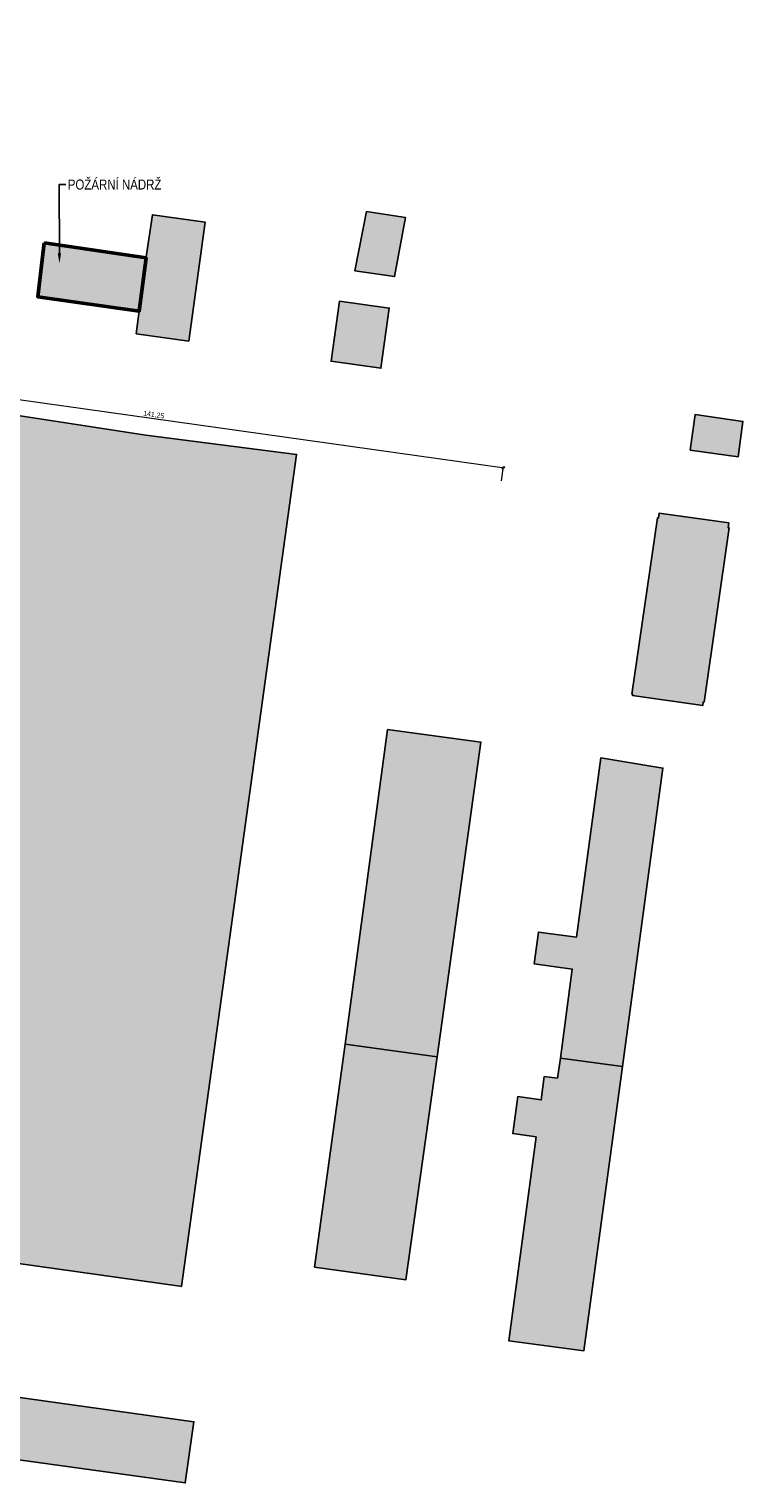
# Model space of a CAD drawing. Header units: millimetres. Extents: x -594446 to -568348, y -1168850 to -1168131.
# Tile 10 of 17: x -594019 to -593877, y -1168850 to -1168560. Entities that reach past the tile are written whole.
import ezdxf
from ezdxf import colors
from ezdxf.entities.mleader import LeaderData, LeaderLine
from ezdxf.math import Vec2, Vec3

# ---------------------------------------------------------------- set-up
doc = ezdxf.new("R2010")
doc.units = ezdxf.units.MM
doc.layers.get('0').update_dxf_attribs({"color": 250})
for name, color, linetype, lineweight in [('S_kce_pohled', 7, 'Continuous', 18), ('S_popis', 10, 'Continuous', 13), ('S_tlustá', 220, 'Continuous', 50), ('taf katastr', 5, 'Continuous', 25), ('taf katastr_objekty', 211, 'Continuous', 18)]:
    doc.layers.add(name, color=color, linetype=linetype, lineweight=lineweight)
doc.layers.add('taf plocha_šraf', color=7, linetype='Continuous', lineweight=20, true_color=0xfc9379)
doc.styles.add('AT_popis', font='ARIALN.TTF', dxfattribs={"height": 2})
doc.styles.get("Standard").update_dxf_attribs({"font": 'ARIALN.TTF'})
doc.dimstyles.new('M - situace', dxfattribs={"dimtxt": 1, "dimasz": 0.55, "dimexe": 0.25, "dimexo": 0.5, "dimgap": 0.1, "dimtad": 1, "dimrnd": 0.05, "dimzin": 0, "dimtxsty": 'Standard', "dimblk": 'OBLIQUE', "dimcen": 0.09, "dimdle": 0.25, "dimclrd": 256, "dimclre": 256, "dimclrt": 256, "dimadec": 0, "dimazin": 0, "dimtfac": 1, "dimtmove": 1, "dimatfit": 0, "dimldrblk": 'OBLIQUE', "dimfxl": 0, "dimtolj": 1, "dimtzin": 0, "dimlwd": 5, "dimlwe": 5, "dimarcsym": 0})

# ---------------------------------------------------------------- blocks, each defined once
blk = doc.blocks.new('_Oblique')
at = {"color": 0, "linetype": 'ByBlock', "lineweight": -2}
blk.add_line((-0.5, -0.5), (0.5, 0.5), dxfattribs=at)
blk = doc.blocks.new('*D81')
at = {"layer": 'Defpoints', "color": 0, "transparency": 16777216}
for p in [(-594065.01, -1168631.16), (-593924.7, -1168647.62), (-593925.14, -1168650.74)]:
    blk.add_point(p, dxfattribs=at)
at = {"layer": 'S_kce_pohled', "lineweight": 5, "transparency": 16777216}
for p, q in [((-594064.94, -1168630.66), (-594064.53, -1168627.72)), ((-594064.81, -1168627.93), (-593924.45, -1168647.66)), ((-593925.07, -1168650.24), (-593924.66, -1168647.38))]:
    blk.add_line(p, q, dxfattribs=at)
at = {"layer": 'S_kce_pohled', "lineweight": 5, "transparency": 16777216, "xscale": 0.55, "yscale": 0.55, "zscale": 0.55}
for p, rotation in [((-594064.56, -1168627.97), 171.9995643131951), ((-593924.7, -1168647.62), 351.999564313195)]:
    blk.add_blockref('_Oblique', p, dxfattribs=dict(at, rotation=rotation))
at = {"layer": 'S_kce_pohled', "transparency": 16777216, "insert": (-593994.53, -1168637.1), "char_height": 1, "attachment_point": 5, "rotation": 351.9996}
blk.add_mtext('\\A1;141,25', dxfattribs=at)

msp = doc.modelspace()

# ---------------------------------------------------------------- hatches: boundary and pattern name
at = {"layer": 'taf katastr_objekty', "lineweight": 0, "true_color": 0xc7c8ca}
h = msp.add_hatch(color=9, dxfattribs=at)
h.dxf.hatch_style = 1
h.paths.add_polyline_path([(-594186.84, -1168568.15), (-594175.87, -1168569.78), (-594161.8, -1168571.66), (-594162.34, -1168575.58), (-594158.37, -1168576.08), (-594158.83, -1168579.287), (-594176.84, -1168577), (-594177.36, -1168580.82), (-594151.32, -1168584.32), (-594152.94, -1168596.42), (-594178.98, -1168592.92), (-594178.96, -1168592.76), (-594209.36, -1168588.27), (-594206.07, -1168565.3), (-594204.94, -1168565.47), (-594204.39, -1168561.58), (-594202.32, -1168560.03), (-594187.93, -1168562.09), (-594186.27, -1168564.1)])
h.paths.add_polyline_path([(-594269.31, -1168572.62), (-594250.55, -1168575.65), (-594251.43, -1168582.62), (-594251.69, -1168584.12), (-594270.33, -1168580.8), (-594270.15, -1168579.32)])
h.paths.add_polyline_path([(-594139.49, -1168582.93), (-594139.16, -1168582.98), (-594138.21, -1168576.3), (-594137.26, -1168569.67), (-594100.23, -1168574.87), (-594101.13, -1168581.54), (-594101.86, -1168586.99), (-594102.14, -1168589.07), (-594094.42, -1168590.16), (-594079.05, -1168592.28), (-594065.87, -1168594.11), (-594067.85, -1168608.24), (-594104.06, -1168603.09), (-594114.83, -1168601.56), (-594115.74, -1168607.43), (-594127.4, -1168605.64), (-594126.68, -1168600.78), (-594141.71, -1168598.66), (-594141.69, -1168598.5), (-594144.66, -1168598.12), (-594143.62, -1168590.34), (-594140.59, -1168590.73)])
h.paths.add_polyline_path([(-594048.81, -1168585.87), (-594045.79, -1168586.27), (-594021.17, -1168589.77), (-594024.98, -1168617.21), (-594039.79, -1168615.13), (-594039.9, -1168615.88), (-594041.4, -1168615.67), (-594041.3, -1168614.92), (-594049.45, -1168613.78), (-594046.72, -1168593.24), (-594049.74, -1168592.84)])
h.paths.add_polyline_path([(-593998.04, -1168620.92), (-593997.63, -1168617.8), (-593997.45, -1168616.39), (-593996.04, -1168605.55), (-593994.78, -1168597.12), (-593984.26, -1168598.57), (-593987.54, -1168622.36)])
h.paths.add_polyline_path([(-593957.43, -1168614.35), (-593947.49, -1168615.74), (-593949.16, -1168627.77), (-593959.1, -1168626.38)])
h.paths.add_polyline_path([(-593952.02, -1168596.49), (-593944.25, -1168597.64), (-593946.41, -1168609.47), (-593954.33, -1168608.3)])
h.paths.add_polyline_path([(-593877.8, -1168645.47), (-593876.84, -1168638.38), (-593886.38, -1168637.02), (-593887.37, -1168644.11)])
h.paths.add_polyline_path([(-593893.91, -1168657.65), (-593893.68, -1168657.66), (-593893.55, -1168656.69), (-593879.68, -1168658.65), (-593879.81, -1168659.63), (-593879.58, -1168659.67), (-593884.56, -1168694.44), (-593884.79, -1168694.41), (-593884.86, -1168695.15), (-593898.88, -1168693.16), (-593898.84, -1168692.87), (-593899.02, -1168692.85)])
h.paths.add_polyline_path([(-594022.92, -1168637.03), (-593996.11, -1168641.11), (-593965.98, -1168644.98), (-593988.96, -1168811.13), (-593989.34, -1168811.07), (-594046.23, -1168803.12), (-594035.67, -1168727.86)])
h.paths.add_polyline_path([(-593947.81, -1168699.91), (-593929.18, -1168702.42), (-593937.88, -1168765.26), (-593956.31, -1168762.78)])
h.paths.add_polyline_path([(-593905.24, -1168705.57), (-593892.82, -1168707.61), (-593900.92, -1168767.22), (-593913.31, -1168765.53), (-593910.92, -1168747.76), (-593918.56, -1168746.717), (-593917.69, -1168740.367), (-593910.06, -1168741.39)])
h.paths.add_polyline_path([(-593913.88, -1168769.53), (-593913.31, -1168765.53), (-593900.92, -1168767.22), (-593908.62, -1168824.03), (-593923.59, -1168822.04), (-593918.16, -1168781.28), (-593922.81, -1168780.61), (-593921.82, -1168773.24), (-593917.13, -1168773.9), (-593916.51, -1168769.22)])
h.paths.add_polyline_path([(-593962.39, -1168807.3), (-593956.31, -1168762.78), (-593937.88, -1168765.26), (-593944.17, -1168809.8)])
h.paths.add_polyline_path([(-594047.11, -1168829.75), (-593986.5, -1168838.16), (-593988.24, -1168850.39), (-594048.53, -1168842.05)])
h.paths.add_polyline_path([(-594066.4, -1168747.71), (-594041.79, -1168751.12), (-594046.85, -1168787.37), (-594071.08, -1168783.95), (-594071.47, -1168783.9)])
h.paths.add_polyline_path([(-594232.81, -1168736.78), (-594230.835, -1168722.595), (-594085.41, -1168733.67), (-594090.54, -1168770.52), (-594102.92, -1168768.78), (-594234.68, -1168750.26)])
h.paths.add_polyline_path([(-594215.53, -1168696.421), (-594226.995, -1168694.784), (-594229.566, -1168713.401), (-594102.017, -1168731.335), (-594085.41, -1168733.67), (-594230.835, -1168722.595), (-594227.02, -1168694.78), (-594255.74, -1168690.76), (-594252.9, -1168671.9), (-594239.326, -1168673.905), (-594239.49, -1168675.66), (-594213.133, -1168679.426)])
h.paths.add_polyline_path([(-594252.64, -1168734.01), (-594232.81, -1168736.78), (-594234.68, -1168750.26), (-594239.33, -1168749.62), (-594240.66, -1168759.26), (-594252.01, -1168757.7), (-594250.65, -1168747.71), (-594253.16, -1168747.35), (-594252.41, -1168741.8), (-594253.72, -1168741.62)])
h.paths.add_polyline_path([(-594277.08, -1168798.01), (-594269.61, -1168798.96), (-594269.84, -1168801.64), (-594270.35, -1168805.52), (-594255.52, -1168807.44), (-594256.64, -1168816.13), (-594261.55, -1168815.5), (-594279.01, -1168813.25)])
h.paths.add_polyline_path([(-594442.98, -1168752.3), (-594424.18, -1168754.87), (-594425.23, -1168761.77), (-594445.65, -1168758.91), (-594445.229, -1168755.93), (-594443.53, -1168756.17)])
h.paths.add_polyline_path([(-594389.88, -1168784.78), (-594390.43, -1168784.7), (-594390.1, -1168782.41), (-594387.35, -1168782.8), (-594387.4, -1168783.49), (-594382.86, -1168784.16), (-594384.8, -1168798), (-594391.59, -1168797.05)])
at = {"layer": 'taf plocha_šraf', "true_color": 0xc7c8ca}
msp.add_hatch(color=9, dxfattribs=at).paths.add_polyline_path([(-594016.4, -1168602.75), (-593996.04, -1168605.716), (-593997.45, -1168616.39), (-594017.68, -1168613.48)])

# ---------------------------------------------------------------- linework, layer by layer
at = {"layer": 'S_tlustá'}
msp.add_lwpolyline([(-594016.4, -1168602.75), (-593996.04, -1168605.716), (-593997.45, -1168616.39), (-594017.68, -1168613.48)], close=True, dxfattribs=at)
at = {"layer": 'taf katastr', "color": 5, "true_color": 0x0000fa}
for points in [[(-593998.04, -1168620.92), (-593997.63, -1168617.8), (-593997.45, -1168616.39), (-593996.04, -1168605.55), (-593994.78, -1168597.12), (-593984.26, -1168598.57), (-593987.54, -1168622.36)], [(-593952.02, -1168596.49), (-593944.25, -1168597.64), (-593946.41, -1168609.47), (-593954.33, -1168608.3)], [(-593957.43, -1168614.35), (-593947.49, -1168615.74), (-593949.16, -1168627.77), (-593959.1, -1168626.38)], [(-594022.92, -1168637.03), (-593996.11, -1168641.11), (-593965.98, -1168644.98), (-593988.96, -1168811.13), (-593989.34, -1168811.07), (-594046.23, -1168803.12), (-594035.67, -1168727.86)], [(-593877.8, -1168645.47), (-593876.84, -1168638.38), (-593886.38, -1168637.02), (-593887.37, -1168644.11)], [(-593893.91, -1168657.65), (-593893.68, -1168657.66), (-593893.55, -1168656.69), (-593879.68, -1168658.65), (-593879.81, -1168659.63), (-593879.58, -1168659.67), (-593884.56, -1168694.44), (-593884.79, -1168694.41), (-593884.86, -1168695.15), (-593898.88, -1168693.16), (-593898.84, -1168692.87), (-593899.02, -1168692.85)], [(-593947.81, -1168699.91), (-593929.18, -1168702.42), (-593937.88, -1168765.26), (-593956.31, -1168762.78)], [(-593905.24, -1168705.57), (-593892.82, -1168707.61), (-593900.92, -1168767.22), (-593913.31, -1168765.53), (-593910.92, -1168747.76), (-593918.56, -1168746.717), (-593917.69, -1168740.367), (-593910.06, -1168741.39)], [(-593962.39, -1168807.3), (-593956.31, -1168762.78), (-593937.88, -1168765.26), (-593944.17, -1168809.8)], [(-593913.88, -1168769.53), (-593913.31, -1168765.53), (-593900.92, -1168767.22), (-593908.62, -1168824.03), (-593923.59, -1168822.04), (-593918.16, -1168781.28), (-593922.81, -1168780.61), (-593921.82, -1168773.24), (-593917.13, -1168773.9), (-593916.51, -1168769.22)], [(-594047.11, -1168829.75), (-593986.5, -1168838.16), (-593988.24, -1168850.39), (-594048.53, -1168842.05)]]:
    msp.add_lwpolyline(points, close=True, dxfattribs=at)

# ---------------------------------------------------------------- dimensions: what is measured, and where the dimension line sits
at = {"layer": 'S_kce_pohled'}
dim = msp.add_linear_dim(base=(-593924.699, -1168647.623), p1=(-594065.01, -1168631.16), p2=(-593925.137, -1168650.736), angle=351.99956, dimstyle='M - situace', dxfattribs=at)
dim.commit()
dim.dimension.update_dxf_attribs({"geometry": '*D81', "text_midpoint": (-593994.533, -1168637.1)})

# ---------------------------------------------------------------- leaders
at = {"layer": 'S_popis'}
ml = msp.add_multileader_mtext('Standard', dxfattribs=at)
ml.set_content('POŽÁRNÍ NÁDRŽ', color=256, style='AT_popis')
ml.set_leader_properties()
ml.build(insert=Vec2(0, 0))
ml.multileader.update_dxf_attribs({"dogleg_length": 2, "arrow_head_size": 2})
ctx = ml.context
ctx.base_point, ctx.char_height, ctx.arrow_head_size, ctx.landing_gap_size, ctx.plane_origin = Vec3(-594012.096, -1168591.093), 2, 2, 0.4, Vec3(-593919.483, -1168587.33)
notes = []
notes.append((ctx, [(0, (1, 1, 0), (-594013.401, -1168591.093), (1, 0), 1.305, [(0, [(-594013.357, -1168606.822)], 0, [])])]))
ctx.mtext.insert, ctx.mtext.line_spacing_factor, ctx.mtext.flow_direction = Vec3(-594011.696, -1168590.076), 0.75, 5
for ctx, leaders in notes:
    for number, flags, end, landing, length, lines in leaders:
        leader = LeaderData()
        leader.index, (leader.has_last_leader_line, leader.has_dogleg_vector, leader.attachment_direction) = number, flags
        leader.last_leader_point, leader.dogleg_vector, leader.dogleg_length = Vec3(end), Vec3(landing), length
        for number, points, colour, breaks in lines:
            line = LeaderLine()
            line.index, line.vertices, line.color, line.breaks = number, Vec3.list(points), colors.encode_raw_color(colour), breaks
            leader.lines.append(line)
        ctx.leaders.append(leader)

doc.saveas('drawing.dxf')
